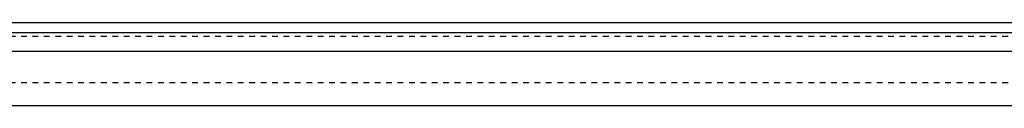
# Model space of a CAD drawing. Extents: x -702 to 168, y -90 to 90.
# Tile 8 of 11: x -267 to -95, y 48 to 62. Entities that reach past the tile are written whole.
import ezdxf

# ---------------------------------------------------------------- set-up
doc = ezdxf.new("R2010")
doc.units = 0
doc.linetypes.add('DASHED', pattern=[2, 1, -1])
doc.layers.add('AM_0', color=7, linetype='CONTINUOUS')
doc.layers.add('AM_3', color=7, linetype='DASHED')

msp = doc.modelspace()

# ---------------------------------------------------------------- linework, layer by layer
at = {"layer": 'AM_0', "color": 7, "linetype": 'CONTINUOUS'}
for p, q in [((-427, 62.5), (37, 62.5)), ((-392.66, 60.75), (37, 60.75)), ((-344.7, 57.5), (37, 57.5)), ((-324.84, 48), (37, 48))]:
    msp.add_line(p, q, dxfattribs=at)
at = {"layer": 'AM_3', "color": 6, "linetype": 'DASHED'}
for p, q in [((-427, 60.15), (37, 60.15)), ((-427, 52), (37, 52))]:
    msp.add_line(p, q, dxfattribs=at)

doc.saveas('drawing.dxf')
